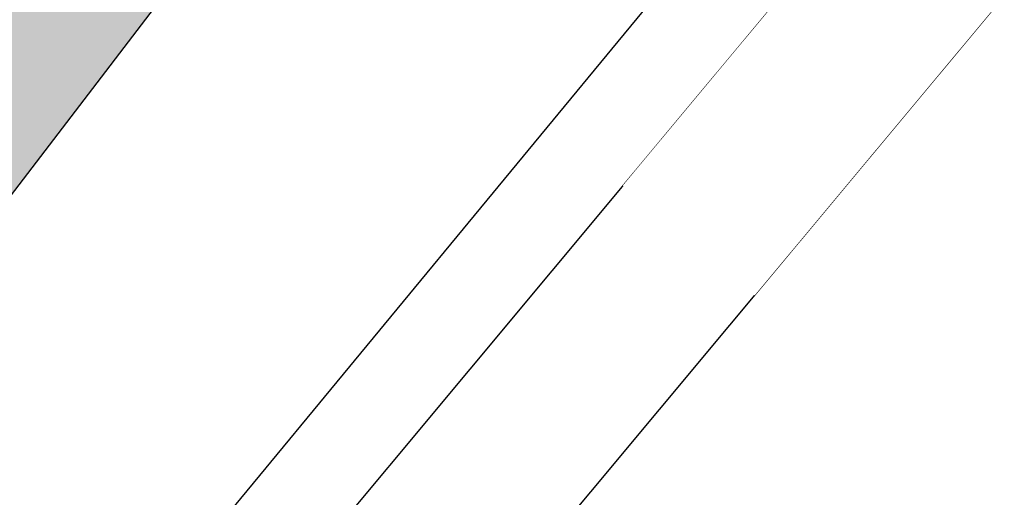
# Model space of a CAD drawing. Header units: metres. Extents: x 7419523 to 7420002, y 5501748 to 5502002.
# Tile 14 of 31: x 7419657.149 to 7419657.909, y 5501825.04 to 5501825.409. Entities that reach past the tile are written whole.
import ezdxf

# ---------------------------------------------------------------- set-up
doc = ezdxf.new("R2010")
doc.units = ezdxf.units.M
doc.header["$MEASUREMENT"] = 0
doc.set_wipeout_variables(frame=1)
doc.layers.get('0').update_dxf_attribs({"color": 250, "linetype": 'CONTINUOUS', "lineweight": 100})
doc.layers.add('Aparatura', color=7, linetype='CONTINUOUS')
doc.layers.add('Obudowa', color=7, linetype='CONTINUOUS')

# ---------------------------------------------------------------- blocks, each defined once
blk = doc.blocks.new('TNOSN 630 - 15kV')
blk.add_wipeout([(-450, -1380), (-265, -1380), (-265, -1410), (-220, -1410), (-220, -1600), (230, -1600), (230, -1410), (275, -1410), (275, -1380), (460, -1380), (460, -220), (275, -220), (275, -190), (230, -190), (230, 0), (-220, 0), (-220, -190), (-265, -190), (-265, -220), (-450, -220)])
blk = doc.blocks.new('ZKŁ_1')
h = blk.add_hatch(color=1)
h.dxf.hatch_style = 1
h.paths.add_polyline_path([(0, 0), (0, 0.37857), (-1.32202, 0.37857), (-1.32202, 0)])
at = {"color": 18, "lineweight": 30, "true_color": 0x000000}
blk.add_lwpolyline([(-1.32202, 0), (0, 0), (0, 0.37857), (-1.32202, 0.37857)], close=True, dxfattribs=at)

msp = doc.modelspace()

# ---------------------------------------------------------------- block references
at = {"layer": 'Aparatura', "color": 0, "lineweight": -3, "xscale": 0.001103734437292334, "yscale": 0.001103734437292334, "zscale": 0.001103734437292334, "rotation": 320.2011396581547}
msp.add_blockref('TNOSN 630 - 15kV', (7419659.09094, 5501825.50521, -6.56923), dxfattribs=at)

# ---------------------------------------------------------------- next in the draw order: linework, layer by layer
at = {"layer": 'Obudowa', "color": 0, "lineweight": -3}
msp.add_lwpolyline([(7419658.63212, 5501826.50196), (7419662.24457, 5501823.4923), (7419660.54192, 5501821.44863), (7419656.92946, 5501824.45829)], close=True, dxfattribs=at)
at = {"layer": 'Obudowa', "lineweight": -3}
msp.add_lwpolyline([(7419658.69963, 5501826.27333), (7419662.00751, 5501823.51742), (7419662.02271, 5501823.43292), (7419660.56027, 5501821.67757), (7419660.47441, 5501821.67727), (7419657.1584, 5501824.43995), (7419657.1581, 5501824.5258), (7419658.61377, 5501826.27302)], close=True, dxfattribs=at)

# ---------------------------------------------------------------- next in the draw order: block references
at = {"xscale": 1.1, "yscale": 1.1, "zscale": 1.1, "rotation": 232.6218014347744}
msp.add_blockref('ZKŁ_1', (7419656.39282, 5501824.97818), dxfattribs=at)

# ---------------------------------------------------------------- next in the draw order: wipeouts: each hides what was drawn before it
at = {"lineweight": -3}
msp.add_wipeout([(7419658.0489, 5501825.59502), (7419657.71632, 5501825.19583), (7419657.61456, 5501825.28061), (7419657.94714, 5501825.6798)], dxfattribs=at).dxf.layer = 'Obudowa'

# ---------------------------------------------------------------- next in the draw order: linework, layer by layer
at = {"layer": 'Obudowa', "color": 0, "linetype": 'ByBlock'}
msp.add_line((7419656.87714, 5501824.50188), (7419658.56913, 5501826.55443), dxfattribs=at)

doc.saveas('drawing.dxf')
